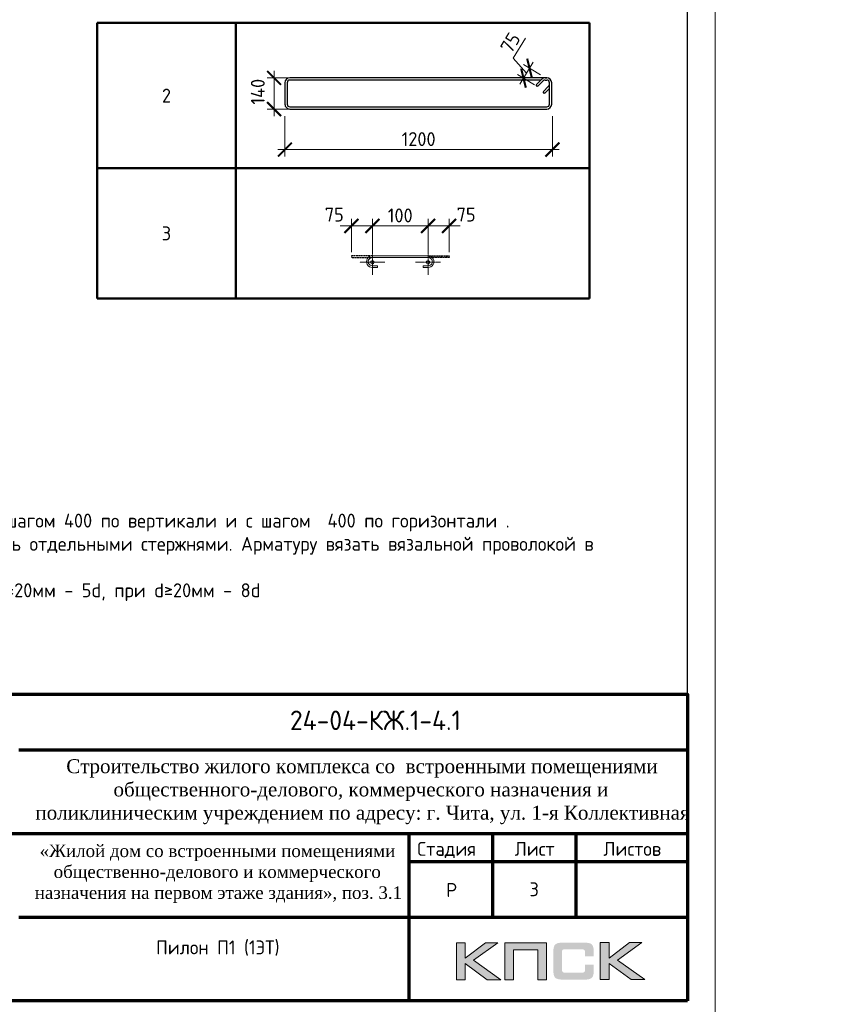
# Model space of a CAD drawing. Header units: millimetres. Extents: x 369815 to 1481759, y -423071 to -27917.
# Tile 165 of 256: x 527565 to 542256, y -139765 to -122104. Entities that reach past the tile are written whole.
import ezdxf
from ezdxf.enums import TextEntityAlignment as Align

# ---------------------------------------------------------------- set-up
doc = ezdxf.new("R2010")
doc.units = ezdxf.units.MM
doc.linetypes.add('CENTER2', pattern=[28.575, 19.05, -3.175, 3.175, -3.175])
doc.linetypes.add('GOST2.303 4', pattern=[7, 5, -2, 0])
for name, color, linetype, lineweight in [('Арм_шпильки', 143, 'Continuous', 18), ('Выноски', 20, 'Continuous', 20), ('Каркасы ригель', 3, 'Continuous', 0), ('Осевая', 10, 'CENTER2', 20), ('подоснова', 151, 'Continuous', 5), ('поз.', 2, 'Continuous', 25), ('размер', 1, 'Continuous', 25), ('РАЗМЕРЫ', 1, 'Continuous', 9), ('Рамка', 7, 'Continuous', 70), ('Текст', 7, 'Continuous', 25), ('ТОНКИЕ', 7, 'Continuous', 9)]:
    doc.layers.add(name, color=color, linetype=linetype, lineweight=lineweight)
doc.layers.add('Рамка печать', color=7, linetype='Continuous')
doc.layers.add('ТОЛСТЫЕ_ОСНОВНЫЕ', color=6, linetype='Continuous')
doc.styles.add('GOST 2.304', font='CS_Gost2304.shx')
doc.styles.add('GOST-2.304_Type-B', font='GOST_Common.ttf')
doc.styles.add('ГОСТ', font='GOST_Common.ttf')
doc.dimstyles.new('мой', dxfattribs={"dimscale": 100, "dimtxt": 2.5, "dimasz": 2.5, "dimexe": 1.25, "dimexo": 0.625, "dimtad": 1, "dimdec": 0, "dimtxsty": 'GOST-2.304_Type-B', "dimblk": 'ARCHTICK', "dimcen": 2.5, "dimdle": 2, "dimaunit": 1, "dimadec": 1, "dimazin": 2, "dimtfac": 1, "dimtdec": 0, "dimtmove": 1, "dimatfit": 3, "dimfxl": 1, "dimtfill": 1, "dimlwd": -1, "dimlwe": -1, "dimarcsym": 0})
doc.dimstyles.new('мой 25', dxfattribs={"dimscale": 100, "dimtxt": 2.5, "dimasz": 2.5, "dimexe": 1.25, "dimexo": 0.625, "dimtad": 1, "dimdec": 0, "dimlfac": 0.5, "dimtxsty": 'GOST-2.304_Type-B', "dimblk": 'ARCHTICK', "dimcen": 2.5, "dimdle": 1.25, "dimaunit": 1, "dimadec": 1, "dimazin": 2, "dimtfac": 1, "dimtdec": 0, "dimtmove": 1, "dimatfit": 3, "dimfxl": 6, "dimfxlon": 1, "dimtfill": 1, "dimlwd": -1, "dimlwe": -1, "dimarcsym": 0})

# ---------------------------------------------------------------- blocks, each defined once
blk = doc.blocks.new('*T306')
at = {"layer": 'Выноски', "color": 0, "linetype": 'ByBlock', "lineweight": 50, "transparency": 16777216}
for p, q in [((0, 0), (8834, 0)), ((0, 0), (0, -4943)), ((2484, 0), (2484, -4943)), ((8834, 0), (8834, -4943)), ((0, -2606), (8834, -2606)), ((0, -4943), (8834, -4943))]:
    blk.add_line(p, q, dxfattribs=at)
at = {"layer": 'Выноски', "color": 0, "transparency": 16777216, "char_height": 250, "width": 2183.67, "attachment_point": 5, "style": 'GOST-2.304_Type-B'}
for s, insert in [('2', (1242, -1303)), ('3', (1242, -3774))]:
    blk.add_mtext(s, dxfattribs=dict(at, insert=insert))
blk = doc.blocks.new('*U121')
for p, q in [((-8, 0), (-7, 7.2)), ((-7, -7.2), (-8, 0)), ((-7, 7.2), (-4.2, 14)), ((-4.2, 14), (0.2, 19.8)), ((0.2, 19.8), (6, 24.2)), ((6, 24.2), (12.8, 27)), ((12.8, 27), (20, 28)), ((44, 28), (20, 28)), ((20, 20), (44, 20)), ((44, 20), (44, 28)), ((262.7, 28), (286.7, 28)), ((262.7, 20), (262.7, 28)), ((286.7, 20), (262.7, 20)), ((293.9, 27), (286.7, 28)), ((300.7, 24.2), (293.9, 27)), ((306.5, 19.8), (300.7, 24.2)), ((310.9, 14), (306.5, 19.8)), ((313.7, 7.2), (310.9, 14)), ((314.7, 0), (313.7, 7.2)), ((-4.2, -14), (-7, -7.2)), ((0.2, -19.8), (-4.2, -14)), ((6, -24.2), (0.2, -19.8)), ((12.8, -27), (6, -24.2)), ((20, -28), (12.8, -27)), ((20, -28), (286.7, -28)), ((286.7, -28), (293.9, -27)), ((293.9, -27), (300.7, -24.2)), ((300.7, -24.2), (306.5, -19.8)), ((306.5, -19.8), (310.9, -14)), ((310.9, -14), (313.7, -7.2)), ((313.7, -7.2), (314.7, 0))]:
    blk.add_line(p, q)
at = {"color": 0, "linetype": 'ByBlock', "lineweight": -2}
for p, q in [((0, 0), (0.7, 5.2)), ((0.7, 5.2), (2.7, 10)), ((2.7, 10), (5.9, 14.1)), ((5.9, 14.1), (10, 17.3)), ((10, 17.3), (14.8, 19.3)), ((14.8, 19.3), (20, 20)), ((291.8, 19.3), (286.7, 20)), ((296.7, 17.3), (291.8, 19.3)), ((300.8, 14.1), (296.7, 17.3)), ((304, 10), (300.8, 14.1)), ((306, 5.2), (304, 10)), ((306.7, 0), (306, 5.2)), ((0.7, -5.2), (0, 0)), ((2.7, -10), (0.7, -5.2)), ((5.9, -14.1), (2.7, -10)), ((10, -17.3), (5.9, -14.1)), ((14.8, -19.3), (10, -17.3)), ((20, -20), (14.8, -19.3)), ((20, -20), (286.7, -20)), ((286.7, -20), (291.8, -19.3)), ((291.8, -19.3), (296.7, -17.3)), ((296.7, -17.3), (300.8, -14.1)), ((300.8, -14.1), (304, -10)), ((304, -10), (306, -5.2)), ((306, -5.2), (306.7, 0))]:
    blk.add_line(p, q, dxfattribs=at)
at = {"style": 'GOST 2.304', "oblique": 15, "flags": 9}
for tag, p in [('ДИАМЕТР', (117.8, -62.2)), ('ДЛИНА', (118.1, -72.5)), ('ПОЗИЦИЯ', (118, -56.6)), ('КЛАСС', (118, -67.8)), ('МАССА', (118.7, -78.2))]:
    blk.add_attdef(tag, p, '', height=2.5, dxfattribs=at)
blk = doc.blocks.new('_ArchTick')
at = {"color": 0, "linetype": 'ByBlock', "const_width": 0.15}
blk.add_lwpolyline([(-0.5, -0.5), (0.5, 0.5)], dxfattribs=at)
blk = doc.blocks.new('*D307')
at = {"layer": 'DEFPOINTS', "color": 0, "transparency": 16777216}
for p in [(534894, -125802), (533894, -126339), (534894, -126339)]:
    blk.add_point(p, dxfattribs=at)
at = {"layer": 'РАЗМЕРЫ', "color": 0, "linetype": 'Continuous', "transparency": 16777216}
for p, q in [((533894, -126277), (533894, -125677)), ((534894, -126276), (534894, -125677)), ((533694, -125802), (535094, -125802))]:
    blk.add_line(p, q, dxfattribs=at)
at = {"layer": 'РАЗМЕРЫ', "color": 0, "transparency": 16777216, "xscale": 250, "yscale": 250, "zscale": 250, "rotation": 180}
blk.add_blockref('_ArchTick', (533894, -125802), dxfattribs=at)
at = {"layer": 'РАЗМЕРЫ', "color": 0, "transparency": 16777216, "xscale": 250, "yscale": 250, "zscale": 250}
blk.add_blockref('_ArchTick', (534894, -125802), dxfattribs=at)
at = {"layer": 'РАЗМЕРЫ', "color": 0, "transparency": 16777216, "insert": (534394, -125615), "char_height": 250, "attachment_point": 5, "style": 'GOST-2.304_Type-B', "bg_fill": 3, "box_fill_scale": 1.1, "bg_fill_color": 256, "bg_fill_true_color": 13158600, "bg_fill_transparency": 0}
blk.add_mtext('100', dxfattribs=at)
blk = doc.blocks.new('*D327')
at = {"layer": 'DEFPOINTS', "color": 0, "transparency": 16777216}
for p in [(533518, -125802), (533518, -126339), (533894, -126339)]:
    blk.add_point(p, dxfattribs=at)
at = {"layer": 'РАЗМЕРЫ', "color": 0, "linetype": 'Continuous', "transparency": 16777216}
for p, q in [((533518, -126276), (533518, -125677)), ((533894, -126277), (533894, -125677)), ((534094, -125802), (533318, -125802))]:
    blk.add_line(p, q, dxfattribs=at)
at = {"layer": 'РАЗМЕРЫ', "color": 0, "transparency": 16777216, "xscale": 250, "yscale": 250, "zscale": 250}
blk.add_blockref('_ArchTick', (533894, -125802), dxfattribs=at)
at = {"layer": 'РАЗМЕРЫ', "color": 0, "transparency": 16777216, "insert": (533211, -125600), "char_height": 250, "attachment_point": 5, "style": 'GOST-2.304_Type-B', "bg_fill": 3, "box_fill_scale": 1.1, "bg_fill_color": 256, "bg_fill_true_color": 13158600, "bg_fill_transparency": 0}
blk.add_mtext('75', dxfattribs=at)
at = {"layer": 'РАЗМЕРЫ', "color": 0, "transparency": 16777216, "xscale": 250, "yscale": 250, "zscale": 250, "rotation": 180}
blk.add_blockref('_ArchTick', (533518, -125802), dxfattribs=at)
blk = doc.blocks.new('*D328')
at = {"layer": 'DEFPOINTS', "color": 0, "transparency": 16777216}
for p in [(535270, -125802), (534894, -126339), (535270, -126339)]:
    blk.add_point(p, dxfattribs=at)
at = {"layer": 'РАЗМЕРЫ', "color": 0, "linetype": 'Continuous', "transparency": 16777216}
for p, q in [((534894, -126277), (534894, -125677)), ((535270, -126276), (535270, -125677)), ((534694, -125802), (535470, -125802))]:
    blk.add_line(p, q, dxfattribs=at)
at = {"layer": 'РАЗМЕРЫ', "color": 0, "transparency": 16777216, "xscale": 250, "yscale": 250, "zscale": 250, "rotation": 180}
blk.add_blockref('_ArchTick', (534894, -125802), dxfattribs=at)
at = {"layer": 'РАЗМЕРЫ', "color": 0, "transparency": 16777216, "insert": (535576, -125600), "char_height": 250, "attachment_point": 5, "style": 'GOST-2.304_Type-B', "bg_fill": 3, "box_fill_scale": 1.1, "bg_fill_color": 256, "bg_fill_true_color": 13158600, "bg_fill_transparency": 0}
blk.add_mtext('75', dxfattribs=at)
at = {"layer": 'РАЗМЕРЫ', "color": 0, "transparency": 16777216, "xscale": 250, "yscale": 250, "zscale": 250}
blk.add_blockref('_ArchTick', (535270, -125802), dxfattribs=at)
blk = doc.blocks.new('*U122')
at = {"color": 0, "linetype": 'ByBlock', "lineweight": -2}
for p, q in [((-10, 1176.4), (-10, 12.5)), ((-10, 1169.4), (-10, 1176.4)), ((0, 1169.4), (0, 1176.4)), ((3.7, 1160.6), (29.1, 1135.1)), ((108.8, 1198.9), (12.5, 1198.9)), ((108.8, 1188.9), (12.5, 1188.9)), ((53.8, 1159.8), (28.3, 1185.2)), ((38.8, 1188.9), (60.9, 1166.9)), ((60.9, 1166.9), (53.8, 1159.8)), ((121.3, 12.5), (121.3, 1176.4)), ((131.3, 12.5), (131.3, 1176.4)), ((22, 1128), (-3.4, 1153.5)), ((0, 1150.1), (0, 12.5)), ((29.1, 1135.1), (22, 1128)), ((12.5, 0), (108.8, 0)), ((12.5, -10), (108.8, -10))]:
    blk.add_line(p, q, dxfattribs=at)
for centre, radius, start, end in [((12.5, 1176.4), 22.5, 90, 180), ((12.5, 1169.4), 22.5, 180, 225), ((12.5, 1176.4), 12.5, 90, 180), ((12.5, 1169.4), 12.5, 180, 225), ((19.5, 1176.4), 12.5, 45, 90), ((108.8, 1176.4), 22.5, 0, 90), ((108.8, 1176.4), 12.5, 0, 90), ((12.5, 12.5), 22.5, 180, 270), ((12.5, 12.5), 12.5, 180, 270), ((108.8, 12.5), 12.5, 270, 0), ((108.8, 12.5), 22.5, 270, 0)]:
    blk.add_arc(centre, radius, start, end, dxfattribs=at)
at = {"style": 'GOST 2.304', "oblique": 15, "flags": 9}
for tag, p in [('ДИАМЕТР', (-52.8, -63)), ('КЛАСС', (-53, -68.7)), ('ДЛИНА', (-52.5, -73.8)), ('ПОЗИЦИЯ', (-52.3, -58)), ('МАССА', (-52.3, -78.3))]:
    blk.add_attdef(tag, p, '', height=2.5, dxfattribs=at)
blk = doc.blocks.new('*D325')
at = {"layer": 'DEFPOINTS', "color": 0, "transparency": 16777216}
for p in [(532325, -123480), (537124, -123618), (532325, -124434)]:
    blk.add_point(p, dxfattribs=at)
at = {"layer": 'РАЗМЕРЫ', "color": 0, "linetype": 'Continuous', "transparency": 16777216}
for p, q in [((532325, -123834), (532325, -124559)), ((537124, -123834), (537124, -124559)), ((537249, -124434), (532200, -124434))]:
    blk.add_line(p, q, dxfattribs=at)
at = {"layer": 'РАЗМЕРЫ', "color": 0, "transparency": 16777216, "xscale": 250, "yscale": 250, "zscale": 250, "rotation": 180}
blk.add_blockref('_ArchTick', (532325, -124434), dxfattribs=at)
at = {"layer": 'РАЗМЕРЫ', "color": 0, "transparency": 16777216, "xscale": 250, "yscale": 250, "zscale": 250}
blk.add_blockref('_ArchTick', (537124, -124434), dxfattribs=at)
at = {"layer": 'РАЗМЕРЫ', "color": 0, "transparency": 16777216, "insert": (534724, -124246), "char_height": 250, "attachment_point": 5, "style": 'GOST-2.304_Type-B', "bg_fill": 3, "box_fill_scale": 1.1, "bg_fill_color": 256, "bg_fill_true_color": 13158600, "bg_fill_transparency": 0}
blk.add_mtext('1200', dxfattribs=at)
blk = doc.blocks.new('*D333')
at = {"layer": 'DEFPOINTS', "color": 0, "transparency": 16777216}
for p in [(532130, -123148), (533640, -123148), (533294, -123707)]:
    blk.add_point(p, dxfattribs=at)
at = {"layer": 'РАЗМЕРЫ', "color": 0, "linetype": 'Continuous', "transparency": 16777216}
for p, q in [((532130, -123832), (532130, -123023)), ((532730, -123148), (532005, -123148)), ((532730, -123707), (532005, -123707))]:
    blk.add_line(p, q, dxfattribs=at)
at = {"layer": 'РАЗМЕРЫ', "color": 0, "transparency": 16777216, "insert": (531838, -123396), "char_height": 250, "attachment_point": 5, "rotation": 90, "style": 'GOST-2.304_Type-B', "bg_fill": 3, "box_fill_scale": 1.1, "bg_fill_color": 256, "bg_fill_true_color": 13158600, "bg_fill_transparency": 0}
blk.add_mtext('140', dxfattribs=at)
at = {"layer": 'РАЗМЕРЫ', "color": 0, "transparency": 16777216, "xscale": 250, "yscale": 250, "zscale": 250}
for p, rotation in [((532130, -123148), 90), ((532130, -123707), 270)]:
    blk.add_blockref('_ArchTick', p, dxfattribs=dict(at, rotation=rotation))
blk = doc.blocks.new('*U78')
at = {"layer": 'ТОЛСТЫЕ_ОСНОВНЫЕ', "color": 6}
blk.add_lwpolyline([(20, 5), (415, 5), (415, 292), (20, 292)], close=True, dxfattribs=at)
at = {"layer": 'ТОНКИЕ'}
blk.add_lwpolyline([(0, 0), (420, 0), (420, 297), (0, 297)], close=True, dxfattribs=at)
blk = doc.blocks.new('штамп кж1.1')
at = {"layer": 'Рамка печать', "lineweight": 20}
h = blk.add_hatch(color=0, dxfattribs=at)
h.paths.add_polyline_path([(419458, -85094), (419234, -85094), (418867, -85370), (418867, -85094), (418712, -85094), (418712, -85757), (418867, -85757), (418867, -85466), (419264, -85757), (419512, -85757), (419019, -85406)])
h.paths.add_polyline_path([(419737, -85219), (420175, -85219), (420175, -85757), (420329, -85757), (420329, -85094), (420165, -85094), (419583, -85094), (419583, -85251), (419583, -85757), (419737, -85757)])
h.paths.add_polyline_path([(421451, -85091), (421295, -85091), (421295, -85754), (421451, -85754), (421451, -85462), (421847, -85754), (422095, -85754), (421602, -85403), (422041, -85091), (421818, -85091), (421451, -85367)])
blk.add_hatch(color=204, dxfattribs=at).paths.add_polyline_path([(421166, -85165), (421164, -85157), (421161, -85151), (421158, -85145), (421154, -85139), (421151, -85134), (421147, -85129), (421143, -85124), (421139, -85120), (421133, -85117), (421128, -85113), (421122, -85109), (421115, -85107), (421108, -85104), (421100, -85101), (421093, -85099), (421075, -85096), (421056, -85093), (421035, -85092), (421012, -85091), (420617, -85091), (420594, -85092), (420573, -85093), (420553, -85096), (420536, -85099), (420528, -85102), (420521, -85104), (420514, -85107), (420508, -85110), (420502, -85113), (420496, -85117), (420491, -85120), (420486, -85124), (420482, -85129), (420478, -85134), (420474, -85139), (420471, -85145), (420468, -85151), (420466, -85158), (420463, -85165), (420461, -85172), (420457, -85188), (420455, -85206), (420453, -85226), (420453, -85248), (420453, -85596), (420453, -85618), (420455, -85638), (420457, -85656), (420461, -85673), (420463, -85680), (420466, -85687), (420468, -85694), (420471, -85700), (420474, -85705), (420478, -85711), (420482, -85716), (420486, -85720), (420491, -85725), (420496, -85728), (420502, -85731), (420508, -85735), (420514, -85738), (420521, -85740), (420528, -85743), (420536, -85745), (420553, -85749), (420573, -85751), (420594, -85753), (420617, -85754), (421012, -85754), (421035, -85753), (421056, -85752), (421075, -85749), (421092, -85746), (421100, -85743), (421108, -85741), (421115, -85738), (421122, -85735), (421128, -85732), (421133, -85728), (421139, -85725), (421143, -85720), (421147, -85716), (421151, -85711), (421154, -85706), (421158, -85700), (421161, -85694), (421164, -85688), (421166, -85680), (421169, -85673), (421172, -85656), (421175, -85639), (421176, -85618), (421177, -85596), (421177, -85487), (421022, -85487), (421022, -85576), (421022, -85582), (421021, -85588), (421020, -85594), (421019, -85599), (421017, -85604), (421015, -85608), (421012, -85612), (421008, -85616), (421005, -85619), (421001, -85622), (420996, -85624), (420991, -85626), (420987, -85627), (420981, -85628), (420974, -85628), (420968, -85629), (420649, -85629), (420644, -85628), (420639, -85628), (420635, -85626), (420631, -85624), (420627, -85621), (420624, -85618), (420620, -85615), (420617, -85611), (420615, -85607), (420613, -85603), (420611, -85598), (420609, -85593), (420607, -85584), (420607, -85574), (420607, -85256), (420607, -85250), (420607, -85245), (420609, -85240), (420610, -85235), (420611, -85231), (420613, -85228), (420616, -85225), (420619, -85221), (420622, -85218), (420626, -85216), (420630, -85214), (420634, -85212), (420639, -85211), (420643, -85210), (420649, -85210), (420654, -85210), (420968, -85210), (420974, -85210), (420981, -85210), (420986, -85212), (420991, -85213), (420996, -85215), (421000, -85217), (421004, -85220), (421008, -85223), (421011, -85227), (421014, -85231), (421017, -85235), (421019, -85240), (421020, -85245), (421021, -85250), (421022, -85257), (421022, -85263), (421022, -85336), (421177, -85336), (421177, -85248), (421176, -85226), (421175, -85206), (421172, -85188), (421168, -85172)])
at = {"layer": 'Рамка', "color": 7}
for p, q in [((410858, -81634), (422858, -81634)), ((404358, -83134), (422858, -83134)), ((419358, -83134), (419358, -84634)), ((420858, -83134), (420858, -84634)), ((417858, -83634), (422858, -83634)), ((417858, -83634), (422858, -83634)), ((410858, -84634), (422858, -84634))]:
    blk.add_line(p, q, dxfattribs=at)
at = {"layer": 'Рамка'}
blk.add_line((417858, -83134), (417858, -86134), dxfattribs=at)
blk.add_lwpolyline([(422858, -86134), (404358, -86134), (404358, -80634), (422858, -80634)], close=True, dxfattribs=at)
at = {"layer": 'Рамка печать', "color": 0, "lineweight": 20}
for points in [[(418712, -85757), (418712, -85094), (418867, -85094), (418867, -85370), (419234, -85094), (419458, -85094), (419019, -85406), (419512, -85757), (419264, -85757), (418867, -85466), (418867, -85757), (418712, -85757)], [(419737, -85757), (419737, -85219), (420175, -85219), (420175, -85757), (420329, -85757), (420329, -85094), (420165, -85094), (419583, -85094), (419583, -85251), (419583, -85757), (419737, -85757)], [(421295, -85754), (421295, -85091), (421451, -85091), (421451, -85367), (421818, -85091), (422041, -85091), (421602, -85403), (422095, -85754), (421847, -85754), (421451, -85462), (421451, -85754), (421295, -85754)]]:
    blk.add_lwpolyline(points, close=True, dxfattribs=at)
at = {"layer": 'Текст', "color": 7, "style": 'ГОСТ'}
blk.add_text('24-04-КЖ.1-4.1', height=350, dxfattribs=at).set_placement((417259, -81103), align=Align.MIDDLE_CENTER)
for s, p in [('Стадия', (418009, -83534)), ('Лист', (419758, -83534)), ('Листов', (421350, -83534)), ('Р', (418530, -84272))]:
    blk.add_text(s, height=250, dxfattribs=at).set_placement(p)
at = {"layer": 'Текст', "color": 7, "attachment_point": 1, "style": 'ГОСТ'}
for s, width, heights, insert, char_height in [('\\pi594.35517;{\\fTimes New Roman|b0|i0|c204|p18;\\C256;Строительство жилого комплекса со  встроенными помещениями \\P\\pi1441.86779;общественного-делового, коммерческого назначения и \\P\\pi41.3631;поликлиническим учреждением по адресу: г. Чита, ул. 1-я Коллективная}', 11543.07, [0], (411117, -81801), 250), ('\\pi389.01406;{\\fTimes New Roman|b0|i0|c204|p18;\\C256;«Жилой дом со встроенными помещениями \\P\\pi641.91601;общественно-делового и коммерческого \\P\\pi302.06381;назначения на первом этаже здания», поз. 3.1\\P}', 7000, [1500], (410844, -83331), 225)]:
    blk.add_mtext_dynamic_manual_height_columns(s, width=width, gutter_width=12.5, heights=heights, dxfattribs=dict(at, insert=insert, char_height=char_height))
blk = doc.blocks.new('*T326')
at = {"layer": 'Каркасы ригель', "color": 0, "linetype": 'ByBlock', "lineweight": -2, "transparency": 16777216}
for p, q in [((0, 0), (1500, 0)), ((0, -1000), (1500, -1000))]:
    blk.add_line(p, q, dxfattribs=at)
at = {"layer": 'Каркасы ригель', "color": 0, "linetype": 'ByBlock', "lineweight": 50, "transparency": 16777216}
for p, q in [((0, 0), (0, -1000)), ((1500, 0), (1500, -1000))]:
    blk.add_line(p, q, dxfattribs=at)
at = {"layer": 'Каркасы ригель', "color": 0, "linetype": 'Continuous', "lineweight": 0, "transparency": 16777216, "insert": (750, -500), "char_height": 250, "width": 1000, "attachment_point": 5, "style": 'ГОСТ'}
blk.add_mtext('3', dxfattribs=at)
blk = doc.blocks.new('*D2325')
at = {"layer": 'DEFPOINTS', "color": 0, "transparency": 16777216}
for p in [(536714, -122974), (536963, -123125), (536854, -123303)]:
    blk.add_point(p, dxfattribs=at)
at = {"layer": 'РАЗМЕРЫ', "color": 0, "linetype": 'Continuous', "transparency": 16777216}
for p, q in [((536420, -122797), (536640, -122434)), ((536660, -123063), (536420, -122797)), ((536541, -123259), (536779, -122867)), ((536909, -123092), (536608, -122909)), ((536801, -123271), (536499, -123088))]:
    blk.add_line(p, q, dxfattribs=at)
at = {"layer": 'РАЗМЕРЫ', "color": 0, "transparency": 16777216, "xscale": 250, "yscale": 250, "zscale": 250}
for p, rotation in [((536714, -122974), 58.7258044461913), ((536606, -123153), 238.7258044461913)]:
    blk.add_blockref('_ArchTick', p, dxfattribs=dict(at, rotation=rotation))
at = {"layer": 'РАЗМЕРЫ', "color": 0, "transparency": 16777216, "insert": (536370, -122518), "char_height": 250, "attachment_point": 5, "rotation": 58.7258, "style": 'GOST-2.304_Type-B', "bg_fill": 3, "box_fill_scale": 1.1, "bg_fill_color": 256, "bg_fill_true_color": 13158600, "bg_fill_transparency": 0}
blk.add_mtext('75', dxfattribs=at)

msp = doc.modelspace()

# ---------------------------------------------------------------- linework, layer by layer
at = {"layer": 'Осевая', "ltscale": 0.1}
for p, q in [((534117.7, -126455.3, 3100), (533669.4, -126455.3, 3100)), ((535117.7, -126455.3, 3100), (534669.4, -126455.3, 3100))]:
    msp.add_line(p, q, dxfattribs=at)

# ---------------------------------------------------------------- block references
for name, p in [('*T306', (528957.3, -122163.3, 3100)), ('*T326', (536047.9, -137202.7, 3100))]:
    msp.add_blockref(name, p)
at = {"lineweight": 30, "xscale": 3.959999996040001, "yscale": 3.959999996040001, "zscale": 3.959999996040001, "rotation": 269.9999999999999}
msp.add_blockref('*U122', (532364.4, -123187.4, 3100), dxfattribs=at)
at = {"layer": 'Арм_шпильки', "color": 3, "xscale": 3.75, "yscale": 3.75, "zscale": 3.75, "rotation": 180}
msp.add_blockref('*U121', (534968.6, -126443.7, 3100), dxfattribs=at)
at = {"layer": 'размер'}
for p in [(7957.1, -53364.6), (70023.8, -53568.5, 3100), (116689.6, -53568.5, 3100)]:
    msp.add_blockref('штамп кж1.1', p, dxfattribs=at)

# ---------------------------------------------------------------- texts
at = {"ltscale": 100, "insert": (521545.5, -130547.4, 3100), "char_height": 250, "width": 17398.124, "attachment_point": 1, "style": 'GOST-2.304_Type-B'}
msp.add_mtext('\\pi-750,l750,t750,5000;1.^IОбщие примечания см. лист 1\\P2.^IШпильки поз.3 устанавливать с шагом 400 по вертикали и с шагом  400 по горизонтали .\\P3.^IАрмирование пилонов  выполнять отдельными стержнями. Арматуру вязать вязальной проволокой в каждом пересечении.\\P{\\C7;4.^IДиаметр оправки стержня при d<20мм - 5d, при d≥20мм - 8d}', dxfattribs=at)
at = {"layer": 'Выноски', "color": 240, "true_color": 0xed1f24, "insert": (412493.7, -132583.8), "char_height": 250, "width": 18219.66, "attachment_point": 1, "style": 'ГОСТ'}
msp.add_mtext('\\pi-500,l500;В выделенной области представлена замененная ( актуальная) версия. Содержание изменения см. в листе разрешения на внесение изменений{\\H1.025x; }', dxfattribs=at)
at = {"layer": 'Текст', "color": 7, "char_height": 250, "attachment_point": 1, "style": 'ГОСТ'}
for s, insert in [('\\pi3500;\\P\\pi2532.19697;Общие даные{\\H1.83333x; }', (418815.4, -137998.9)), ('\\pi3500;\\P\\pi1571.59091;План пилонов 1-го этажа{\\H1.83333x; }', (480882.1, -138202.7, 3100)), ('\\pi3500;{\\C256;\\P\\pi2464.39394;Пилон П1 (1ЭТ)}', (527547.9, -138202.7, 3100))]:
    msp.add_mtext_dynamic_manual_height_columns(s, width=7000, gutter_width=12.5, heights=[1500], dxfattribs=dict(at, insert=insert))

# ---------------------------------------------------------------- next in the draw order: dimensions: what is measured, and where the dimension line sits
at = {"layer": 'РАЗМЕРЫ', "color": 146, "true_color": 0x006272}
dim = msp.add_linear_dim(base=(532324.8, -124434, 3100), p1=(537124, -123617.6, 3100), p2=(532324.8, -123479.6, 3100), dimstyle='мой 25', override={"dimlfac": 0.25}, dxfattribs=at)
dim.commit()
dim.dimension.update_dxf_attribs({"geometry": '*D325', "text_midpoint": (534724.4, -124246.5, 3100)})
dim = msp.add_linear_dim(base=(534893.6, -125802.1, 3100), p1=(533893.6, -126339.4, 3100), p2=(534893.6, -126338.7, 3100), text='100', dimstyle='мой', dxfattribs=at)
dim.commit()
dim.dimension.update_dxf_attribs({"geometry": '*D307', "text_midpoint": (534393.6, -125614.6, 3100)})

# ---------------------------------------------------------------- next in the draw order: linework, layer by layer
at = {"layer": 'поз.', "linetype": 'GOST2.303 4', "ltscale": 0.4, "elevation": 3100}
for points in [[(533893.6, -126338.7), (533517.6, -126338.7), (533517.6, -126368.7), (533892.3, -126368.8)], [(534893.6, -126338.7), (535269.6, -126338.7), (535269.6, -126368.7), (534894.8, -126368.8)]]:
    msp.add_lwpolyline(points, dxfattribs=at)

# ---------------------------------------------------------------- next in the draw order: dimensions: what is measured, and where the dimension line sits
at = {"layer": 'РАЗМЕРЫ', "color": 146}
dim = msp.add_linear_dim(base=(532130.2, -123147.8, 3100), p1=(533294.1, -123707.2, 3100), p2=(533639.9, -123147.8, 3100), angle=90, dimstyle='мой 25', override={"dimlfac": 0.25}, dxfattribs=at)
dim.commit()
dim.dimension.update_dxf_attribs({"geometry": '*D333', "text_midpoint": (532025, -123396, 3100), "dimtype": 160})

# ---------------------------------------------------------------- next in the draw order: dimensions: what is measured, and where the dimension line sits
dim = msp.add_linear_dim(base=(533517.6, -125802.1, 3100), p1=(533893.6, -126339.4, 3100), p2=(533517.6, -126338.7, 3100), text='75', dimstyle='мой', dxfattribs=at)
dim.commit()
dim.dimension.update_dxf_attribs({"geometry": '*D327', "text_midpoint": (533210.7, -125787.9, 3100), "dimtype": 160})
dim = msp.add_linear_dim(base=(535269.6, -125802.1, 3100), p1=(534893.5, -126339.4, 3100), p2=(535269.6, -126338.7, 3100), angle=180, text='75', dimstyle='мой', dxfattribs=at)
dim.commit()
dim.dimension.update_dxf_attribs({"geometry": '*D328', "text_midpoint": (535576.4, -125787.9, 3100), "dimtype": 160})

# ---------------------------------------------------------------- next in the draw order: linework, layer by layer
at = {"layer": 'Осевая', "ltscale": 0.1}
for p, q in [((533893.6, -126231.1, 3100), (533893.6, -126679.4, 3100)), ((534893.5, -126231.1, 3100), (534893.5, -126679.4, 3100))]:
    msp.add_line(p, q, dxfattribs=at)
at = {"layer": 'подоснова'}
for centre in [(533893.6, -126455.3, 3100), (534893.5, -126455.3, 3100)]:
    msp.add_circle(centre, 32, dxfattribs=at)

# ---------------------------------------------------------------- next in the draw order: block references
at = {"xscale": 100, "yscale": 100, "zscale": 100}
msp.add_blockref('*U78', (498047.9, -140202.7, 3100), dxfattribs=at)

# ---------------------------------------------------------------- next in the draw order: texts
at = {"layer": 'Выноски'}
note = msp.add_mtext_static_columns([''] * 2, width=18679.731, gutter_width=20.2, height=0, dxfattribs=dict(at, insert=(393294.8, -99507.3), char_height=250, attachment_point=1, style='ГОСТ'))
for column, words in zip([note] + note.columns.linked_columns, ['\\pi1500;{\\H2x;Общие указания:}\\P1.^IРабочая документация разработана в соответствии с заданием на проектирование, требованиями {\\H3x; }действующих технических регламентов, стандартов, сводов правил и других документов, содержащих установленные {\\H1.16667x; }требования.{\\H1.77778x; }\\P2.^IРабочая документация выполнена в соответствии со следующими нормативными и техническими {\\H1.57407x; }документами:{\\H1.64198x; }\\P-^IСП 20.13330.2016 "Нагрузки и воздействия";{\\H1.61934x; }\\P-^IСП 63.13330.2018 "Бетонные и железобетонные конструкции. Основные положения";{\\H1.62689x; }\\P-^IСП 70.13330.2012 "Несущие и ограждающие конструкции".{\\H1.62437x; }\\P4.^IЗа относительную отметку 0,000 принята отметка чистого пола первого этажа, соответствующая {\\H1.62521x; }абсолютной отметке 648,00 в Балтийской системе высот.{\\H1.62493x; }\\P{\\fISOCPEUR|b0|i0|c204|p34;5.^IПеречень видов работ, для которых необходимо составлять акты освидетельствования скрытых \\H1.62502x; \\H0.61538x;работ:\\H1.62499x; \\H0.61539x;\\P-^Iсоответствие арматуры (длина, диаметры, распределение по площади элементов, количество и т.д.), \\H1.725x; \\H0.57971x;закладных деталей рабочим чертежам;\\H1.67917x; \\H0.59553x;\\P-^Iустройство и армирование монолитных стен;\\H1.60694x; \\H0.6223x;\\P-^Iосвидетельствование опалубки перед бетонированием;\\H1.63102x; \\H0.61311x;\\P-^Iотбор контрольных проб бетона;\\H1.62299x; \\H0.61615x;\\P-^Iсоответствие законченных железобетонных конструкций проекту с отображением качества работ;\\H1.62567x; \\H0.61513x;\\P-^Iустройство монолитных конструкций, выполняемых в зимнее время;\\H1.62478x; \\H0.61547x;\\P\\fISOCPEUR|b0|i0|c0|p34;6.^I\\fISOCPEUR|b0|i0|c204|p34;Запрещается выполнение последующих работ при отсутствии актов освидетельствования \\H1.62507x; \\H0.61536x;предшествующих скрытых работ во всех случаях.\\H1.62498x; \\H0.61539x;\\P\\fISOCPEUR|b0|i0|c0|p34;7.^I\\fISOCPEUR|b0|i0|c204|p34;Арматура класса А240 и А500С по ГОСТ 34028-2016, материал монолитных конструкций - бетон \\H1.62501x; \\H0.61538x;тяжелый класса В25 по ГОСТ 26633-2015.\\H1.625x; \\H0.61539x;\\P\\fISOCPEUR|b0|i0|c0|p34;8.^I\\fISOCPEUR|b0|i0|c204|p34;Работы по бетонированию монолитных конструкций вести в соответствии со СП 70.13330.2012 \\H1.625x; \\H0.61538x;"Несущие и ограждающие конструкции".\\H1.625x; \\H0.61538x;\\P\\fISOCPEUR|b0|i0|c0|p34;9.^I\\fISOCPEUR|b0|i0|c204|p34;Все строительно-монтажные работы необходимо выполнять в соответствии со СНиП 12-03-2001 \\H1.625x; \\H0.61538x;"Безопасность труда в строительстве. Часть 1. Общие требования.", Безопасность труда в строительстве. Часть \\H1.625x; \\H0.61538x;2. Строительное производство". Строительство здания должно производиться в соответствии с проектом \\H1.625x; \\H0.61538x;производства работ (ППР).\\H1.725x; \\H0.57971x;\\P\\fISOCPEUR|b0|i0|c0|p34;10.^I\\fISOCPEUR|b0|i0|c204|p34;При отсутствии ППР производство строительно-монтажных работ запрещается.\\H1.67917x; \\H0.59553x;\\P\\fISOCPEUR|b0|i0|c0|p34;11.^I\\fISOCPEUR|b0|i0|c204|p34;Бетон следует укладывать в бетонные конструкции горизонтальными слоями одинаковой толщины без \\H1.60694x; \\H0.6223x;разрывов, с последовательным направлением укладки в одну сторону во всех слоях.\\H1.63102x; \\H0.61311x;\\P\\fISOCPEUR|b0|i0|c0|p34;12.^I\\fISOCPEUR|b0|i0|c204|p34;В начальный период твердения бетон необходимо защищать от попадания атмосферных осадков или \\H1.62299x; \\H0.61615x;потерь влаги.\\H1.62567x; \\H0.61513x;\\P\\fISOCPEUR|b0|i0|c0|p34;13.^I\\fISOCPEUR|b0|i0|c204|p34;Уход за свежеуложенным бетоном начинать сразу после укладки бетонной смеси и осуществлять до \\H1.62478x; \\H0.61547x;достижения прочности бетона не менее 70% от проектной.\\H1.62507x; \\H0.61536x;\\P\\fISOCPEUR|b0|i0|c0|p34;14.^I\\fISOCPEUR|b0|i0|c204|p34;Проект рассчитан на производство работ в период положительных температур. В случае выполнения \\H1.62498x; \\H0.61539x;работ при отрицательных температурах необходимо выполнять требования СНиП часть 3 по производству работ \\H1.62501x; \\H0.61538x;и ППР.\\H1.625x; \\H0.61539x;\\P\\fISOCPEUR|b0|i0|c0|p34;15.^I\\fISOCPEUR|b0|i0|c204|p34;При минимальной температуре воздуха до минус 15°С допускается:\\H1.625x; \\H0.61538x;\\P-^Iвыдерживание бетона в конструкции методом термоса, при предварительном разогреве бетонной \\H1.625x; \\H0.61538x;смеси, \\H1.625x; \\H0.61538x;\\P-^Iфорсированный электроразогрев бетона в конструкции с повторным уплотнением.\\H1.625x; \\H0.61538x;\\PПри минимальной температуре воздуха до минус 25°С допускается:\\H1.625x; \\H0.61538x;\\P-^Iобогрев бетона в греющей опалубке с помощью низкотемпературных электронагревателей,\\H1.625x; \\H0.61538x;\\P-^Iэлектродный сквозной прогреб бетона,\\H1.625x; \\H0.61538x;\\P-^Iэлектрообогрев с помощью греющего провода.\\H1.625x; \\H0.61538x;\\P}16.^IЗаполнителем для бетона служит щебень твердых пород, наибольшая фракция щебня не должна превышать {\\H1.625x; }40мм.{\\H1.625x; }\\P17.^IВ процессе бетонирования обеспечить соблюдение защитных слоев и мест положения рабочей арматуры {\\H1.625x; }согласно проекту. Величина защитного слоя продольной рабочей арматуры у боковых граней стен монолитных {\\H1.625x; }участков должны быть не менее 20мм и не менее диаметра продольной рабочей арматуры конструкции, величина {\\H1.625x; }защитного слоя поперечной арматуры - не менее 10мм. {\\H1.625x; }\\P\\pi0;             18.Крестовые соединения стержней продольной и поперечной арматуры, соединение стержней продольной {\\H1.625x; }арматуры по длине выполнить вязкой отожженой проволокой диаметром 2,0-3,0мм.{\\H1.625x; }\\P\\pi1500;{\\H1.625x; }', '']):
    column.text = words

# ---------------------------------------------------------------- next in the draw order: dimensions: what is measured, and where the dimension line sits
at = {"layer": 'РАЗМЕРЫ', "color": 146, "true_color": 0x006272}
dim = msp.add_aligned_dim(p1=(536854, -123303.4), p2=(536962.6, -123124.6), distance=290.3, text='75', dimstyle='мой 25', override={"dimlfac": 0.25}, dxfattribs=at)
dim.commit()
dim.dimension.update_dxf_attribs({"geometry": '*D2325', "text_midpoint": (536292.1, -122645.9)})

doc.saveas('drawing.dxf')
